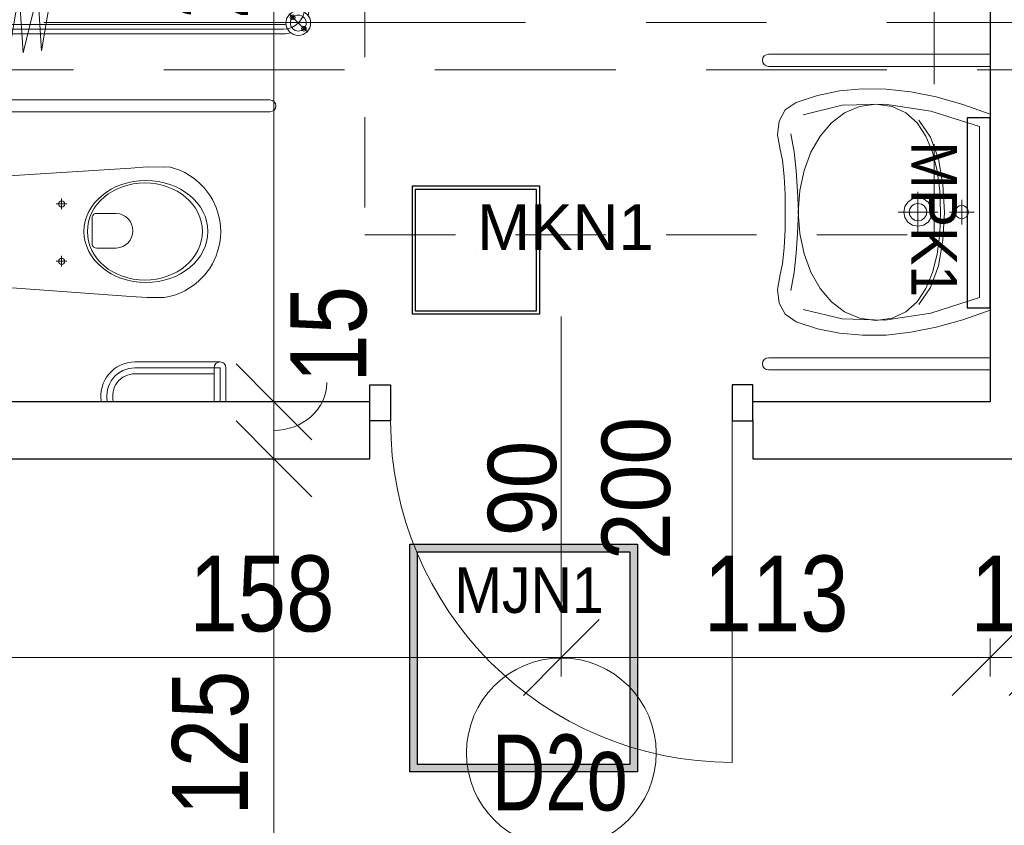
# Model space of a CAD drawing. Header units: centimetres. Extents: x -1631 to 21770, y -8842 to 3590.
# Tile 135 of 142: x 765 to 1024, y 2117 to 2329. Entities that reach past the tile are written whole.
import ezdxf

# ---------------------------------------------------------------- set-up
doc = ezdxf.new("R2010")
doc.units = ezdxf.units.CM
for name, pattern in [('Oś', [222.25, 127, -31.75, 31.75, -31.75]), ('Ponad', [39.688, 23.813, -15.875]), ('Ukryte', [71.438, 47.625, -23.813])]:
    doc.linetypes.add(name, pattern=pattern)
for name, color, linetype, lineweight in [('A-ANNO-DIMS', 211, 'Continuous', 13), ('A-ANNO-DIMS-100', 211, 'Continuous', 13), ('A-ANNO-NOTE', 131, 'Continuous', 9), ('A-AREA-IDEN', 2, 'Continuous', 13), ('A-DETL-GENF', 92, 'Continuous', 9), ('A-DETL-HDLN', 90, 'Ukryte', 9), ('A-DETL-MEDM', 33, 'Continuous', 13), ('A-DOOR', 31, 'Continuous', 13), ('A-FLOR-OVHD', 1, 'Ponad', 9), ('A-WALL', 113, 'Continuous', 13), ('P-SANR-FIXT', 6, 'Continuous', 9), ('S-GRID', 1, 'Continuous', 13)]:
    doc.layers.add(name, color=color, linetype=linetype, lineweight=lineweight)
doc.layers.add('E_oprawy', color=12, linetype='Continuous')
doc.styles.add('Arial', font='arial.ttf', dxfattribs={"width": 0.9, "height": 18})
doc.styles.add('Arial Narrow_5', font='ARIALN.TTF', dxfattribs={"height": 20})
doc.styles.add('Arial_1', font='arial.ttf', dxfattribs={"width": 0.7, "height": 20})
doc.styles.add('Arial_11', font='arial.ttf', dxfattribs={"width": 0.85, "height": 23})
doc.dimstyles.new('Diagonal_1_100__0__wewnętrzne', dxfattribs={"dimscale": 30.48, "dimtxt": 20.468619, "dimasz": 0.656168, "dimexe": 0.164042, "dimexo": 0.0625, "dimgap": 0.032808, "dimtad": 1, "dimdec": 0, "dimdsep": 46, "dimtxsty": 'Arial Narrow_5', "dimblk1": 'OBLIQUE', "dimblk2": 'OBLIQUE', "dimsah": 1, "dimcen": 0.09, "dimazin": 0, "dimtfac": 1, "dimtdec": 4, "dimtix": 1, "dimtmove": 0, "dimatfit": 3, "dimfxl": 0, "dimtvp": 1, "dimtolj": 1, "dimtzin": 0, "dimarcsym": 0})
doc.dimstyles.new('Diagonal_1_100__0__wewnętrzne_1', dxfattribs={"dimscale": 30.48, "dimtxt": 20.468619, "dimasz": 0.656168, "dimexe": 0.164042, "dimexo": 0.0625, "dimgap": 0.032808, "dimtad": 1, "dimdec": 0, "dimdsep": 46, "dimtxsty": 'Arial Narrow_5', "dimblk1": 'OBLIQUE', "dimblk2": 'OBLIQUE', "dimsah": 1, "dimcen": 0.09, "dimazin": 0, "dimtfac": 1, "dimtdec": 4, "dimtix": 1, "dimtmove": 1, "dimatfit": 3, "dimfxl": 0, "dimtvp": 1, "dimtolj": 1, "dimtzin": 0, "dimarcsym": 0})
doc.dimstyles.new('Diagonal_1_100__0__wewnętrzne_2', dxfattribs={"dimscale": 30.48, "dimtxt": 20.468619, "dimasz": 0.656168, "dimexe": 0.164042, "dimexo": 0.0625, "dimgap": 0.032808, "dimtad": 1, "dimdec": 0, "dimdsep": 46, "dimtxsty": 'Arial Narrow_5', "dimblk1": 'OBLIQUE', "dimblk2": 'OBLIQUE', "dimsah": 1, "dimcen": 0.09, "dimazin": 0, "dimtfac": 1, "dimtdec": 4, "dimtix": 1, "dimtmove": 2, "dimatfit": 3, "dimfxl": 0, "dimtvp": 1, "dimtolj": 1, "dimtzin": 0, "dimarcsym": 0})

# ---------------------------------------------------------------- blocks, each defined once
blk = doc.blocks.new('DRZWI 1S - automatyczna etykieta - Drzwi 90 _łazienkowe_-2387506-6_piętro IV __13_80 m_ - stan projektowany')
at = {"layer": 'A-DETL-GENF'}
for p, q in [((-50.5, 12), (-45, 12)), ((-50.5, 2.5), (-50.5, 12)), ((-45, 12), (-45, 2.5)), ((45, 12), (50.5, 12)), ((45, 2.5), (45, 12)), ((50.5, 12), (50.5, 2.5)), ((-45, 2.5), (-50.5, 2.5)), ((50.5, 2.5), (45, 2.5))]:
    blk.add_line(p, q, dxfattribs=at)
at = {"layer": 'A-DETL-MEDM', "lineweight": 25}
for p, q in [((-50.5, 2.5), (-50.5, 12)), ((-50.5, 12), (-45, 12)), ((-45, 12), (-45, 2.5)), ((45, 12), (45, 2.5)), ((50.5, 12), (45, 12)), ((50.5, 2.5), (50.5, 12)), ((-45, 2.5), (-50.5, 2.5)), ((45, 2.5), (50.5, 2.5))]:
    blk.add_line(p, q, dxfattribs=at)
at = {"layer": 'A-DOOR'}
blk.add_line((45, 2.5), (45, -87.5), dxfattribs=at)
blk.add_arc((45, 2.5), 90, 180, 270, dxfattribs=at)
blk = doc.blocks.new('miska ustępowa dla N_35_5x54 wisząca koło narożna - Type 1-2357501-6_piętro IV __13_80 m_ - stan projektowany')
at = {"layer": 'P-SANR-FIXT'}
for p, q in [((-1.4, -11), (-4.56, -55.56)), ((29.22, -55.56), (26.4, -11)), ((44.09, -92.2), (44.09, -11)), ((47.21, -92.2), (47.21, -11)), ((4.69, -35.9), (4.69, -38.7)), ((19.8, -35.9), (19.8, -38.7)), ((3.32, -37.31), (6.14, -37.31)), ((18.43, -37.31), (21.25, -37.31)), ((8.17, -46.6), (8.17, -51.72)), ((16.4, -45.33), (9.09, -45.33)), ((17.32, -51.72), (17.32, -46.6)), ((-24.94, -56.63), (-24.94, -77.5)), ((-23.38, -56.63), (-23.38, -79.06)), ((-21.82, -56.63), (-21.82, -79.06)), ((-4.56, -55.56), (-4.88, -59.89)), ((29.58, -59.89), (29.22, -55.56)), ((-4.88, -59.89), (-4.82, -64.32)), ((29.53, -64.32), (29.58, -59.89)), ((-4.82, -64.32), (-4.57, -65.68)), ((29.57, -65.68), (29.53, -64.32)), ((-4.57, -65.68), (-4.19, -67.09)), ((-4.19, -67.09), (-3.69, -68.46)), ((28.69, -68.46), (29.19, -67.09)), ((29.19, -67.09), (29.57, -65.68)), ((-3.69, -68.46), (-3.07, -69.78)), ((-3.07, -69.78), (-2.34, -71.05)), ((27.34, -71.05), (28.07, -69.78)), ((28.07, -69.78), (28.69, -68.46)), ((-2.34, -71.05), (-1.51, -72.26)), ((-1.51, -72.26), (-0.58, -73.39)), ((25.58, -73.39), (26.51, -72.26)), ((26.51, -72.26), (27.34, -71.05)), ((-0.58, -73.39), (1.02, -74.96)), ((1.02, -74.96), (2.75, -76.27)), ((22.25, -76.27), (23.98, -74.96)), ((23.98, -74.96), (25.58, -73.39)), ((-32.35, -77.5), (-23.38, -77.5)), ((2.75, -76.27), (4.01, -77.03)), ((4.01, -77.03), (6.13, -78.05)), ((18.87, -78.05), (20.99, -77.03)), ((20.99, -77.03), (22.25, -76.27)), ((-23.38, -79.06), (-32.35, -79.06)), ((6.13, -78.05), (7.56, -78.51)), ((7.56, -78.51), (9.56, -78.98)), ((9.56, -78.98), (11.02, -79.17)), ((11.02, -79.17), (12.5, -79.25)), ((12.5, -79.25), (13.98, -79.17)), ((13.98, -79.17), (15.44, -78.98)), ((15.44, -78.98), (17.44, -78.51)), ((17.44, -78.51), (18.87, -78.05)), ((-23.38, -80.62), (-32.35, -80.62))]:
    blk.add_line(p, q, dxfattribs=at)
for centre in [(4.69, -37.31), (19.8, -37.31)]:
    blk.add_circle(centre, 0.825, dxfattribs=at)
for centre, radius, start, end in [((9.34, -46.48), 1.17, 102.2339, 185.8899), ((16.15, -46.48), 1.17, 354.1101, 77.7661), ((-30.79, -56.63), 8.97, 0, 99.9996), ((-30.79, -56.63), 7.41, 0, 102.1327), ((-30.79, -56.63), 5.85, 0, 105.4382), ((12.74, -51.5), 4.58, 182.8022, 357.1978), ((-23.38, -79.06), 1.56, 0, 90), ((-23.38, -79.06), 1.56, 270, 0), ((45.65, -92.2), 1.56, 180, 360)]:
    blk.add_arc(centre, radius, start, end, dxfattribs=at)
for centre, major_axis, ratio in [((12.55, -59.51), (0, 16.33), 0.823529), ((12.55, -59.26), (0, 15.16), 0.845174)]:
    blk.add_ellipse(centre, major_axis=major_axis, ratio=ratio, dxfattribs=at)
blk = doc.blocks.new('brodzik natryskowy dla N - Type 1-2359081-6_piętro IV __13_80 m_ - stan projektowany')
at = {"layer": 'P-SANR-FIXT'}
for p, q in [((-44.73, -12.86), (-27.37, -14.39)), ((-42.55, -11.3), (-42.55, -11)), ((-36.05, -11.3), (-42.55, -11.3)), ((-40.55, -11.3), (-40.55, -95.8)), ((-39.3, -11), (-39.3, -95.8)), ((-38.05, -11.3), (-38.05, -95.8)), ((-36.05, -11), (-36.05, -11.3)), ((-26.61, -11.2), (-26.61, -69.6)), ((-23.41, -69.6), (-23.41, -11.2)), ((14.45, -11.52), (10.54, -11.52)), ((10.54, -11.52), (10.54, -20.79)), ((14.45, -11.52), (14.45, -20.79)), ((49.36, -11.3), (49.36, -11)), ((55.86, -11.3), (49.36, -11.3)), ((51.36, -11.3), (51.36, -95.8)), ((52.61, -11), (52.61, -96)), ((53.86, -11.3), (53.86, -95.8)), ((55.86, -11), (55.86, -11.3)), ((-27.37, -14.39), (-44.99, -15.67)), ((-28.14, -17.71), (-45.75, -19.5)), ((-44.99, -15.67), (-28.14, -17.71)), ((-45.75, -19.5), (-29.41, -21.8)), ((-29.41, -21.8), (-46.26, -23.33)), ((-46.26, -23.33), (-29.41, -26.14)), ((-7.23, -23.25), (-7.38, -23.5)), ((-7.05, -23.02), (-7.23, -23.25)), ((-6.85, -22.81), (-7.05, -23.02)), ((-6.64, -22.61), (-6.85, -22.81)), ((-6.41, -22.43), (-6.64, -22.61)), ((-6.17, -22.27), (-6.41, -22.43)), ((-5.92, -22.14), (-6.17, -22.27)), ((-5.66, -22.03), (-5.92, -22.14)), ((-5.39, -21.95), (-5.66, -22.03)), ((-5.12, -21.9), (-5.39, -21.95)), ((-4.84, -21.88), (-5.12, -21.9)), ((10.32, -21.88), (-4.84, -21.88)), ((10.54, -20.79), (14.45, -20.79)), ((14.44, -21.54), (10.55, -21.51)), ((13.8, -21.67), (11.19, -21.67)), ((11.19, -21.67), (11.19, -23.94)), ((13.8, -23.94), (13.8, -21.67)), ((30.14, -21.88), (14.73, -21.88)), ((30.36, -21.95), (30.1, -21.9)), ((30.62, -22.03), (30.14, -21.88)), ((30.87, -22.14), (30.62, -22.03)), ((31.12, -22.28), (30.87, -22.14)), ((31.36, -22.44), (31.12, -22.28)), ((31.59, -22.62), (31.36, -22.44)), ((31.81, -22.82), (31.59, -22.62)), ((32.01, -23.04), (31.81, -22.82)), ((32.19, -23.27), (32.01, -23.04)), ((32.35, -23.52), (32.19, -23.27)), ((-7.7, -24.28), (-7.74, -24.55)), ((-7.74, -24.55), (-7.74, -54.09)), ((-7.62, -24.01), (-7.7, -24.28)), ((-7.51, -23.75), (-7.62, -24.01)), ((-7.38, -23.5), (-7.51, -23.75)), ((-2.82, -26.45), (-2.2, -25.89)), ((-2.2, -25.89), (-1.53, -25.38)), ((-1.53, -25.38), (-0.81, -24.95)), ((-0.81, -24.95), (-0.05, -24.58)), ((-0.05, -24.58), (0.75, -24.29)), ((0.75, -24.29), (1.58, -24.07)), ((1.58, -24.07), (2.44, -23.94)), ((2.44, -23.94), (4.41, -23.89)), ((22.33, -23.94), (3.78, -23.89)), ((4.41, -23.89), (4.41, -27.12)), ((11.19, -23.94), (13.8, -23.94)), ((23.2, -24.07), (22.33, -23.94)), ((24.03, -24.29), (23.2, -24.07)), ((24.83, -24.58), (24.03, -24.29)), ((25.59, -24.95), (24.83, -24.58)), ((26.31, -25.38), (25.59, -24.95)), ((26.98, -25.89), (26.31, -25.38)), ((27.59, -26.45), (26.98, -25.89)), ((32.49, -23.77), (32.35, -23.52)), ((32.6, -24.04), (32.49, -23.77)), ((32.68, -24.31), (32.6, -24.04)), ((32.74, -24.58), (32.68, -24.31)), ((32.74, -24.86), (32.74, -24.58)), ((32.74, -54.38), (32.74, -24.86)), ((-29.41, -26.14), (-45.5, -27.16)), ((-45.5, -27.16), (-29.67, -31)), ((-4.68, -29.22), (-4.32, -28.45)), ((-4.32, -28.45), (-3.88, -27.74)), ((-3.88, -27.74), (-3.38, -27.07)), ((-3.38, -27.07), (-2.82, -26.45)), ((-0.12, -28.38), (-0.51, -28.74)), ((0.31, -28.06), (-0.12, -28.38)), ((0.76, -27.79), (0.31, -28.06)), ((1.25, -27.55), (0.76, -27.79)), ((1.76, -27.36), (1.25, -27.55)), ((2.29, -27.23), (1.76, -27.36)), ((2.84, -27.14), (2.29, -27.23)), ((3.4, -27.11), (2.84, -27.14)), ((4.41, -27.12), (3.4, -27.11)), ((3.78, -27.12), (21.37, -27.12)), ((21.37, -27.12), (21.94, -27.14)), ((21.94, -27.14), (22.49, -27.23)), ((22.49, -27.23), (23.02, -27.36)), ((23.02, -27.36), (23.53, -27.55)), ((23.53, -27.55), (24.01, -27.79)), ((24.01, -27.79), (24.47, -28.06)), ((24.47, -28.06), (24.89, -28.38)), ((24.89, -28.38), (25.29, -28.74)), ((28.16, -27.07), (27.59, -26.45)), ((28.66, -27.74), (28.16, -27.07)), ((29.09, -28.45), (28.66, -27.74)), ((29.46, -29.22), (29.09, -28.45)), ((-29.67, -31), (-44.99, -32.02)), ((-5.32, -31.71), (-5.19, -30.85)), ((-5.19, -30.85), (-4.98, -30.01)), ((-4.98, -30.01), (-4.68, -29.22)), ((-1.89, -31.01), (-2.03, -31.55)), ((-1.71, -30.51), (-1.89, -31.01)), ((-1.47, -30.02), (-1.71, -30.51)), ((-1.19, -29.56), (-1.47, -30.02)), ((-0.87, -29.14), (-1.19, -29.56)), ((-0.51, -28.74), (-0.87, -29.14)), ((25.29, -28.74), (25.65, -29.14)), ((25.65, -29.14), (25.96, -29.56)), ((25.96, -29.56), (26.24, -30.02)), ((26.24, -30.02), (26.48, -30.51)), ((26.48, -30.51), (26.66, -31.01)), ((26.66, -31.01), (26.8, -31.55)), ((29.75, -30.01), (29.46, -29.22)), ((29.97, -30.85), (29.75, -30.01)), ((30.1, -31.71), (29.97, -30.85)), ((-44.99, -32.02), (-31.46, -34.32)), ((-5.37, -32.6), (-5.32, -31.71)), ((-5.29, -56.03), (-5.37, -32.6)), ((26.92, -32.43), (-2.15, -32.63)), ((-2.15, -32.63), (-2.15, -56.03)), ((-2.03, -31.55), (-2.11, -32.1)), ((26.8, -31.55), (26.88, -32.1)), ((26.92, -56.03), (26.92, -32.43)), ((30.07, -32.63), (30.07, -56.03)), ((30.15, -32.6), (30.1, -31.71)), ((-5.23, -51), (-5.24, -51.15)), ((-5.24, -51.15), (-5.23, -51.29)), ((-5.21, -50.85), (-5.23, -51)), ((-5.23, -51.29), (-5.21, -51.44)), ((-5.18, -50.71), (-5.21, -50.85)), ((-5.21, -51.44), (-5.18, -51.58)), ((-5.13, -50.58), (-5.18, -50.71)), ((-5.18, -51.58), (-5.13, -51.71)), ((-5.07, -50.45), (-5.13, -50.58)), ((-5.13, -51.71), (-5.07, -51.84)), ((-4.99, -50.33), (-5.07, -50.45)), ((-5.07, -51.84), (-4.99, -51.96)), ((-4.91, -50.21), (-4.99, -50.33)), ((-4.81, -50.11), (-4.91, -50.21)), ((-4.71, -50.02), (-4.81, -50.11)), ((-4.6, -49.93), (-4.71, -50.02)), ((-4.48, -49.86), (-4.6, -49.93)), ((-4.35, -49.8), (-4.48, -49.86)), ((-4.21, -49.75), (-4.35, -49.8)), ((-4.07, -49.71), (-4.21, -49.75)), ((-3.93, -49.69), (-4.07, -49.71)), ((-3.78, -49.68), (-3.93, -49.69)), ((-3.48, -49.71), (-3.63, -49.69)), ((-3.34, -49.75), (-3.48, -49.71)), ((-3.21, -49.8), (-3.34, -49.75)), ((-3.08, -49.86), (-3.21, -49.8)), ((-2.96, -49.93), (-3.08, -49.86)), ((-2.85, -50.02), (-2.96, -49.93)), ((-2.74, -50.11), (-2.85, -50.02)), ((-2.65, -50.21), (-2.74, -50.11)), ((-2.56, -50.33), (-2.65, -50.21)), ((-2.49, -50.45), (-2.56, -50.33)), ((-2.56, -51.96), (-2.49, -51.84)), ((-2.43, -50.58), (-2.49, -50.45)), ((-2.49, -51.84), (-2.43, -51.71)), ((-2.38, -50.71), (-2.43, -50.58)), ((-2.43, -51.71), (-2.38, -51.58)), ((-2.34, -50.85), (-2.38, -50.71)), ((-2.38, -51.58), (-2.34, -51.44)), ((-2.32, -51), (-2.34, -50.85)), ((-2.34, -51.44), (-2.32, -51.29)), ((-2.31, -51.15), (-2.32, -51)), ((-2.32, -51.29), (-2.31, -51.15)), ((-22.41, -54.35), (-25.41, -54.35)), ((-22.81, -62.85), (-22.81, -54.35)), ((-22.61, -62.85), (-22.61, -54.35)), ((-22.41, -63.8), (-22.41, -53.4)), ((-22.11, -63.8), (-22.11, -53.4)), ((-21.81, -63.8), (-21.81, -53.4)), ((-21.81, -53.7), (-15.21, -53.7)), ((-21.81, -54), (-15.21, -54)), ((-21.31, -52.3), (-15.71, -52.3)), ((-21.31, -52.6), (-15.71, -52.6)), ((-21.31, -52.9), (-15.71, -52.9)), ((-15.21, -53.4), (-15.21, -63.8)), ((-14.91, -53.4), (-14.91, -63.8)), ((-14.61, -53.4), (-14.61, -63.8)), ((-7.74, -54.09), (-7.74, -54.37)), ((-7.74, -54.37), (-7.7, -54.64)), ((-4.99, -51.96), (-4.91, -52.08)), ((-4.91, -52.08), (-4.81, -52.18)), ((-4.81, -52.18), (-4.71, -52.27)), ((-4.71, -52.27), (-4.6, -52.36)), ((-4.6, -52.36), (-4.48, -52.43)), ((-4.48, -52.43), (-4.35, -52.49)), ((-4.35, -52.49), (-4.21, -52.54)), ((-4.21, -52.54), (-4.07, -52.58)), ((-4.07, -52.58), (-3.93, -52.6)), ((-3.93, -52.6), (-3.78, -52.61)), ((-3.78, -52.61), (-3.63, -52.6)), ((-3.63, -52.6), (-3.48, -52.58)), ((-3.48, -52.58), (-3.34, -52.54)), ((-3.34, -52.54), (-3.21, -52.49)), ((-3.21, -52.49), (-3.08, -52.43)), ((-3.08, -52.43), (-2.96, -52.36)), ((-2.96, -52.36), (-2.85, -52.27)), ((-2.85, -52.27), (-2.74, -52.18)), ((-2.74, -52.18), (-2.65, -52.08)), ((-2.65, -52.08), (-2.56, -51.96)), ((32.69, -54.67), (32.74, -54.38)), ((-21.81, -55.6), (-15.21, -55.6)), ((-21.81, -55.9), (-15.21, -55.9)), ((-7.7, -54.64), (-7.62, -54.91)), ((-7.62, -54.91), (-7.52, -55.18)), ((-7.52, -55.18), (-7.4, -55.43)), ((-7.4, -55.43), (-7.25, -55.67)), ((-7.25, -55.67), (-7.07, -55.9)), ((-7.07, -55.9), (-6.88, -56.11)), ((-6.88, -56.11), (-6.67, -56.31)), ((-6.67, -56.31), (-6.44, -56.49)), ((-6.44, -56.49), (-6.2, -56.64)), ((-6.2, -56.64), (-5.95, -56.77)), ((-5.95, -56.77), (-5.69, -56.88)), ((-5.69, -56.88), (-5.41, -56.96)), ((-5.41, -56.96), (-5.13, -57.01)), ((-2.15, -56.03), (-5.29, -56.03)), ((-5.13, -57.01), (29.82, -57.01)), ((26.92, -56.03), (30.07, -56.03)), ((29.82, -57.01), (30.1, -57.01)), ((30.1, -57.01), (30.38, -56.96)), ((30.38, -56.96), (30.65, -56.89)), ((30.65, -56.89), (30.92, -56.78)), ((30.92, -56.78), (31.17, -56.66)), ((31.17, -56.66), (31.41, -56.51)), ((31.41, -56.51), (31.64, -56.34)), ((31.64, -56.34), (31.85, -56.14)), ((31.85, -56.14), (32.05, -55.93)), ((32.05, -55.93), (32.22, -55.71)), ((32.22, -55.71), (32.38, -55.46)), ((32.38, -55.46), (32.51, -55.21)), ((32.51, -55.21), (32.61, -54.94)), ((32.61, -54.94), (32.69, -54.67)), ((-21.81, -57.5), (-15.21, -57.5)), ((-21.81, -57.8), (-15.21, -57.8)), ((-21.81, -59.4), (-15.21, -59.4)), ((-21.81, -59.7), (-15.21, -59.7)), ((-21.81, -61.3), (-15.21, -61.3)), ((-21.81, -61.6), (-15.21, -61.6)), ((-22.41, -62.85), (-25.41, -62.85)), ((-21.81, -63.2), (-15.21, -63.2)), ((-21.81, -63.5), (-15.21, -63.5)), ((-15.71, -64.3), (-21.31, -64.3)), ((-15.71, -64.6), (-21.31, -64.6)), ((-15.71, -64.9), (-21.31, -64.9)), ((-35.25, -97.25), (-40.13, -102.13)), ((48.56, -97.25), (53.43, -102.13)), ((47.11, -100.05), (-33.8, -100.05)), ((-33.8, -101.3), (47.11, -101.3)), ((47.11, -102.55), (-33.8, -102.55))]:
    blk.add_line(p, q, dxfattribs=at)
for centre, radius in [((12.42, -25.5), 1.5), ((-3.77, -33.05), 1.5), ((28.71, -33.24), 1.5), ((-3.85, -51.24), 1.5), ((28.59, -51.18), 1.5), ((-37.69, -99.69), 3.25), ((-37.69, -99.69), 2.1), ((-36.21, -98.2), 0.62), ((-36.21, -98.2), 0.32), ((51, -99.69), 3.25), ((49.51, -98.2), 0.62), ((51, -99.69), 2.1), ((49.51, -98.2), 0.32), ((-39.18, -101.17), 0.62), ((-39.18, -101.17), 0.32), ((52.48, -101.17), 0.62), ((52.48, -101.17), 0.32)]:
    blk.add_circle(centre, radius, dxfattribs=at)
for centre, radius, start, end in [((-21.31, -53.4), 1.1, 90, 180), ((-21.31, -53.4), 0.8, 90, 180), ((-21.31, -53.4), 0.5, 90, 180), ((-15.71, -53.4), 1.1, 360, 90), ((-15.71, -53.4), 0.8, 360, 90), ((-15.71, -53.4), 0.5, 360, 90), ((-21.31, -63.8), 1.1, 180, 270), ((-21.31, -63.8), 0.8, 180, 270), ((-21.31, -63.8), 0.5, 180, 270), ((-15.71, -63.8), 0.5, 270, 360), ((-15.71, -63.8), 0.8, 270, 360), ((-15.71, -63.8), 1.1, 270, 360), ((-25.01, -69.6), 1.6, 180, 360), ((-33.8, -95.8), 6.75, 180, 196.4965), ((-33.8, -95.8), 5.5, 180, 270), ((-33.8, -95.8), 4.25, 180, 188.8511), ((47.11, -95.8), 5.5, 270, 360), ((47.11, -95.8), 4.25, 351.1489, 360), ((47.11, -95.8), 6.75, 343.5035, 360), ((-33.8, -95.8), 4.25, 261.1489, 270), ((47.11, -95.8), 4.25, 270, 278.8511), ((-33.8, -95.8), 6.75, 253.5035, 270), ((47.11, -95.8), 6.75, 270, 286.4965)]:
    blk.add_arc(centre, radius, start, end, dxfattribs=at)
blk.add_ellipse((-23.14, -58.6), major_axis=(0, 0.325), ratio=0.224951, dxfattribs=at)
blk = doc.blocks.new('umywalka dla N_65x56 koło - Type 1-2359174-6_piętro IV __13_80 m_ - stan projektowany')
at = {"layer": 'P-SANR-FIXT'}
for p, q in [((-29.1, 65.9), (-29.1, 7.5)), ((-25.9, 65.9), (-25.9, 7.5)), ((50.9, 65.9), (50.9, 7.5)), ((54.1, 7.5), (54.1, 65.9)), ((-11.49, 63.08), (-14.43, 61.47)), ((-7.9, 63.51), (-11.49, 63.08)), ((-3.96, 62.78), (-7.9, 63.51)), ((-1.14, 62.22), (-3.96, 62.78)), ((28.96, 62.78), (26.14, 62.22)), ((32.9, 63.51), (28.96, 62.78)), ((36.49, 63.08), (32.9, 63.51)), ((39.43, 61.47), (36.49, 63.08)), ((-14.43, 61.47), (-16.38, 58.62)), ((-8.14, 60.01), (-3.44, 59.13)), ((3.08, 61.79), (-1.14, 62.22)), ((7.9, 61.54), (3.08, 61.79)), ((12.5, 61.51), (7.9, 61.54)), ((17.1, 61.54), (12.5, 61.51)), ((21.92, 61.79), (17.1, 61.54)), ((26.14, 62.22), (21.92, 61.79)), ((28.41, 59.13), (33.11, 60.01)), ((41.38, 58.62), (39.43, 61.47)), ((-16.38, 58.62), (-18.22, 53.01)), ((-3.44, 59.13), (1.64, 58.58)), ((6.84, 57.67), (1.52, 56.54)), ((1.64, 58.58), (6.99, 58.24)), ((12.52, 58.06), (6.84, 57.67)), ((6.99, 58.24), (12.48, 58.02)), ((12.48, 58.02), (17.98, 58.24)), ((18.18, 57.67), (12.52, 58.06)), ((17.98, 58.24), (23.33, 58.58)), ((23.49, 56.54), (18.18, 57.67)), ((23.33, 58.58), (28.41, 59.13)), ((43.22, 53.01), (41.38, 58.62)), ((-13.17, 56.78), (-15.64, 46.48)), ((-3.33, 54.72), (-7.59, 52.29)), ((1.52, 56.54), (-3.33, 54.72)), ((28.31, 54.72), (23.49, 56.54)), ((32.54, 52.29), (28.31, 54.72)), ((40.64, 46.48), (38.17, 56.78)), ((-18.22, 53.01), (-19.42, 47.19)), ((-7.59, 52.29), (-11.11, 49.31)), ((36.03, 49.31), (32.54, 52.29)), ((44.42, 47.19), (43.22, 53.01)), ((-11.11, 49.31), (-13.79, 45.83)), ((38.68, 45.83), (36.03, 49.31)), ((-19.42, 47.19), (-19.97, 41.14)), ((44.97, 41.14), (44.42, 47.19)), ((-15.64, 46.48), (-15.95, 35.24)), ((-13.79, 45.83), (-15.49, 41.92)), ((40.36, 41.92), (38.68, 45.83)), ((40.95, 35.24), (40.64, 46.48)), ((-15.49, 41.92), (-16.08, 37.64)), ((40.95, 37.64), (40.36, 41.92)), ((-19.97, 41.14), (-19.89, 34.88)), ((44.89, 34.88), (44.97, 41.14)), ((-16.08, 37.64), (-15.49, 33.33)), ((40.36, 33.33), (40.95, 37.64)), ((-19.89, 34.88), (-19.18, 28.39)), ((-15.95, 35.24), (-14.09, 23.15)), ((39.09, 23.15), (40.95, 35.24)), ((44.18, 28.39), (44.89, 34.88)), ((-15.49, 33.33), (-13.8, 29.72)), ((12.5, 31.76), (12.5, 21.26)), ((38.67, 29.72), (40.36, 33.33)), ((-13.8, 29.72), (-11.14, 26.76)), ((9.04, 27.97), (9.85, 29.16)), ((9.85, 29.16), (11.04, 29.97)), ((10.87, 28.14), (11.61, 28.63)), ((11.04, 29.97), (12.5, 30.26)), ((11.61, 28.63), (12.5, 28.81)), ((12.5, 30.26), (13.96, 29.97)), ((12.5, 28.81), (13.39, 28.63)), ((13.39, 28.63), (14.13, 28.14)), ((13.96, 29.97), (15.15, 29.16)), ((15.15, 29.16), (15.96, 27.97)), ((36.01, 26.76), (38.67, 29.72)), ((-19.18, 28.39), (-17.85, 21.67)), ((-7.38, 23.21), (-11.89, 26.24)), ((-11.14, 26.76), (-7.63, 24.42)), ((7.16, 26.51), (17.84, 26.51)), ((8.75, 26.51), (9.04, 27.97)), ((9.04, 25.06), (8.75, 26.51)), ((10.2, 26.51), (10.38, 27.41)), ((10.38, 25.62), (10.2, 26.51)), ((10.38, 27.41), (10.87, 28.14)), ((14.13, 28.14), (14.62, 27.41)), ((14.62, 27.41), (14.8, 26.51)), ((14.8, 26.51), (14.62, 25.62)), ((15.96, 27.97), (16.25, 26.51)), ((16.25, 26.51), (15.96, 25.06)), ((36.76, 26.24), (32.25, 23.21)), ((32.5, 24.42), (36.01, 26.76)), ((42.85, 21.67), (44.18, 28.39)), ((-7.63, 24.42), (-3.39, 22.67)), ((9.85, 23.86), (9.04, 25.06)), ((11.04, 23.06), (9.85, 23.86)), ((10.87, 24.89), (10.38, 25.62)), ((11.61, 24.39), (10.87, 24.89)), ((12.5, 24.21), (11.61, 24.39)), ((13.39, 24.39), (12.5, 24.21)), ((14.13, 24.89), (13.39, 24.39)), ((15.15, 23.86), (13.96, 23.06)), ((14.62, 25.62), (14.13, 24.89)), ((15.96, 25.06), (15.15, 23.86)), ((28.26, 22.67), (32.5, 24.42)), ((-17.85, 21.67), (-15.89, 14.7)), ((-14.09, 23.15), (-10.01, 10.3)), ((-1.64, 21.13), (-7.38, 23.21)), ((-3.39, 22.67), (1.45, 21.46)), ((5.06, 19.92), (-1.64, 21.13)), ((1.45, 21.46), (6.76, 20.76)), ((6.76, 20.76), (12.43, 20.54)), ((12.5, 22.76), (11.04, 23.06)), ((12.43, 20.54), (18.1, 20.76)), ((13.96, 23.06), (12.5, 22.76)), ((18.1, 20.76), (23.42, 21.46)), ((26.51, 21.13), (19.81, 19.92)), ((23.42, 21.46), (28.26, 22.67)), ((32.25, 23.21), (26.51, 21.13)), ((35.01, 10.3), (39.09, 23.15)), ((40.89, 14.7), (42.85, 21.67)), ((12.43, 19.54), (5.06, 19.92)), ((19.81, 19.92), (12.43, 19.54)), ((12.5, 18.23), (12.5, 11.72)), ((10.75, 14.98), (10.89, 15.66)), ((10.89, 15.66), (11.26, 16.21)), ((11.26, 16.21), (11.82, 16.59)), ((11.82, 16.59), (12.5, 16.73)), ((12.5, 16.73), (13.18, 16.59)), ((13.18, 16.59), (13.74, 16.21)), ((13.74, 16.21), (14.11, 15.66)), ((14.11, 15.66), (14.25, 14.98)), ((-15.89, 14.7), (-13.31, 7.5)), ((15.75, 14.98), (9.25, 14.98)), ((10.89, 14.3), (10.75, 14.98)), ((11.26, 13.74), (10.89, 14.3)), ((11.82, 13.36), (11.26, 13.74)), ((12.5, 13.22), (11.82, 13.36)), ((13.18, 13.36), (12.5, 13.22)), ((13.74, 13.74), (13.18, 13.36)), ((14.11, 14.3), (13.74, 13.74)), ((14.25, 14.98), (14.11, 14.3)), ((38.31, 7.5), (40.89, 14.7)), ((-10.01, 10.3), (12.5, 10.3)), ((12.5, 10.3), (35.01, 10.3))]:
    blk.add_line(p, q, dxfattribs=at)
for centre in [(-27.5, 65.9), (52.5, 65.9)]:
    blk.add_arc(centre, 1.6, 360, 180, dxfattribs=at)
blk = doc.blocks.new('DIMBLOCK48-6_piętro IV __13_80 m_ - stan projektowany')
at = {"layer": 'A-ANNO-DIMS-100', "transparency": 16777216}
for p, q in [((831.65, 2428.33), (821.65, 2438.33)), ((826.65, 2428.33), (836.65, 2428.33)), ((831.65, 2428.33), (826.65, 2428.33)), ((831.65, 2228.33), (831.65, 2428.33)), ((831.65, 2428.33), (841.65, 2418.33)), ((831.65, 2228.33), (821.65, 2238.33)), ((826.65, 2228.33), (836.65, 2228.33)), ((831.65, 2228.33), (826.65, 2228.33)), ((831.65, 2228.33), (841.65, 2218.33))]:
    blk.add_line(p, q, dxfattribs=at)
at = {"layer": 'A-ANNO-DIMS-100', "color": 0, "transparency": 16777216, "insert": (804.8, 2329.15), "char_height": 20, "width": 45.6158, "attachment_point": 1, "rotation": 90, "line_spacing_factor": 0.974696, "style": 'Arial Narrow_5'}
blk.add_mtext('200', dxfattribs=at)
blk = doc.blocks.new('_Oblique')
at = {"color": 0, "linetype": 'ByBlock', "lineweight": -2}
blk.add_line((-0.5, -0.5), (0.5, 0.5), dxfattribs=at)
blk = doc.blocks.new('DIMBLOCK167-6_piętro IV __13_80 m_ - stan projektowany')
at = {"layer": 'A-ANNO-DIMS-100', "transparency": 16777216}
for p, q in [((831.65, 2213.33), (821.65, 2223.33)), ((826.65, 2213.33), (836.65, 2213.33)), ((831.65, 2213.33), (826.65, 2213.33)), ((831.65, 2088.33), (831.65, 2213.33)), ((831.65, 2213.33), (841.65, 2203.33)), ((831.65, 2088.33), (821.65, 2098.33)), ((826.65, 2088.33), (836.65, 2088.33)), ((831.65, 2088.33), (826.65, 2088.33)), ((831.65, 2088.33), (841.65, 2078.33))]:
    blk.add_line(p, q, dxfattribs=at)
at = {"layer": 'A-ANNO-DIMS-100', "color": 0, "transparency": 16777216, "insert": (804.8, 2119.3), "char_height": 20, "width": 45.6158, "attachment_point": 1, "rotation": 90, "line_spacing_factor": 0.974696, "style": 'Arial Narrow_5'}
blk.add_mtext('125', dxfattribs=at)
blk = doc.blocks.new('DIMBLOCK168-6_piętro IV __13_80 m_ - stan projektowany')
at = {"layer": 'A-ANNO-DIMS-100', "transparency": 16777216}
for p, q in [((831.65, 2228.33), (821.65, 2238.33)), ((826.65, 2228.33), (836.65, 2228.33)), ((831.65, 2228.33), (826.65, 2228.33)), ((831.65, 2213.33), (831.65, 2228.33)), ((831.65, 2228.33), (841.65, 2218.33)), ((831.65, 2213.33), (821.65, 2223.33)), ((826.65, 2213.33), (836.65, 2213.33)), ((831.65, 2213.33), (826.65, 2213.33)), ((831.65, 2213.33), (841.65, 2203.33))]:
    blk.add_line(p, q, dxfattribs=at)
blk.add_ellipse((831.65, 2233.39), major_axis=(-13.91, 0), ratio=0.90335, start_param=1.570796, end_param=3.141593, dxfattribs=at)
at = {"layer": 'A-ANNO-DIMS-100', "color": 0, "transparency": 16777216, "insert": (835.96, 2233.39), "char_height": 20, "width": 30.4105, "attachment_point": 1, "rotation": 90, "line_spacing_factor": 0.974696, "style": 'Arial Narrow_5'}
blk.add_mtext('15', dxfattribs=at)
blk = doc.blocks.new('DIMBLOCK183-6_piętro IV __13_80 m_ - stan projektowany')
at = {"layer": 'A-ANNO-DIMS-100', "transparency": 16777216}
for p, q in [((749.38, 2160.99), (759.38, 2170.99)), ((907.38, 2160.99), (917.38, 2170.99)), ((749.38, 2165.99), (749.38, 2155.99)), ((749.38, 2160.99), (749.38, 2165.99)), ((907.38, 2165.99), (907.38, 2155.99)), ((907.38, 2160.99), (907.38, 2165.99)), ((749.38, 2160.99), (739.38, 2150.99)), ((749.38, 2160.99), (907.38, 2160.99)), ((907.38, 2160.99), (897.38, 2150.99))]:
    blk.add_line(p, q, dxfattribs=at)
at = {"layer": 'A-ANNO-DIMS-100', "color": 0, "transparency": 16777216, "insert": (809.37, 2187.84), "char_height": 20, "width": 45.6158, "attachment_point": 1, "line_spacing_factor": 0.974696, "style": 'Arial Narrow_5'}
blk.add_mtext('158', dxfattribs=at)
blk = doc.blocks.new('DIMBLOCK184-6_piętro IV __13_80 m_ - stan projektowany')
at = {"layer": 'A-ANNO-DIMS-100', "transparency": 16777216}
for p, q in [((907.38, 2160.99), (917.38, 2170.99)), ((1020.38, 2160.99), (1030.38, 2170.99)), ((907.38, 2165.99), (907.38, 2155.99)), ((907.38, 2160.99), (907.38, 2165.99)), ((1020.38, 2165.99), (1020.38, 2155.99)), ((1020.38, 2160.99), (1020.38, 2165.99)), ((907.38, 2160.99), (897.38, 2150.99)), ((907.38, 2160.99), (1020.38, 2160.99)), ((1020.38, 2160.99), (1010.38, 2150.99))]:
    blk.add_line(p, q, dxfattribs=at)
at = {"layer": 'A-ANNO-DIMS-100', "color": 0, "transparency": 16777216, "insert": (944.87, 2187.84), "char_height": 20, "width": 45.6158, "attachment_point": 1, "line_spacing_factor": 0.974696, "style": 'Arial Narrow_5'}
blk.add_mtext('113', dxfattribs=at)
blk = doc.blocks.new('DIMBLOCK185-6_piętro IV __13_80 m_ - stan projektowany')
at = {"layer": 'A-ANNO-DIMS-100', "transparency": 16777216}
for p, q in [((1020.38, 2160.99), (1030.38, 2170.99)), ((1035.38, 2160.99), (1045.38, 2170.99)), ((1020.38, 2165.99), (1020.38, 2155.99)), ((1020.38, 2160.99), (1020.38, 2165.99)), ((1035.38, 2165.99), (1035.38, 2155.99)), ((1035.38, 2160.99), (1035.38, 2165.99)), ((1020.38, 2160.99), (1010.38, 2150.99)), ((1020.38, 2160.99), (1035.38, 2160.99)), ((1035.38, 2160.99), (1025.38, 2150.99))]:
    blk.add_line(p, q, dxfattribs=at)
at = {"layer": 'A-ANNO-DIMS-100', "color": 0, "transparency": 16777216, "insert": (1015.21, 2187.84), "char_height": 20, "width": 30.4105, "attachment_point": 1, "line_spacing_factor": 0.974696, "style": 'Arial Narrow_5'}
blk.add_mtext('15', dxfattribs=at)
blk = doc.blocks.new('MPK1')
at = {"layer": 'E_oprawy', "linetype": 'ByBlock'}
blk.add_lwpolyline([(0, 6), (0, 0), (50, 0), (50, 6)], close=True, dxfattribs=at)
at = {"layer": 'E_oprawy'}
blk.add_circle((25, 0), 0.00001, dxfattribs=at)
at = {"layer": 'E_oprawy', "color": 4, "style": 'Arial', "width": 0.9}
blk.add_text('MPK1', height=12, rotation=180, dxfattribs=at).set_placement((43.89, 20.74))
blk = doc.blocks.new('MKN1')
at = {"layer": 'E_oprawy', "linetype": 'ByBlock'}
for points in [[(9572.75, 390.73), (9572.75, 357.13), (9606.35, 357.13), (9606.35, 390.73)], [(9573.55, 389.92), (9573.55, 357.92), (9605.55, 357.92), (9605.55, 389.92)]]:
    blk.add_lwpolyline(points, close=True, dxfattribs=at)
for centre in [(9589.55, 373.92), (9710.84, 373.92)]:
    blk.add_circle(centre, 0.01, dxfattribs=at)
at = {"layer": 'E_oprawy', "color": 4, "linetype": 'ByBlock', "insert": (9589.85, 385.97), "char_height": 0.2, "width": 42.2965, "attachment_point": 1}
blk.add_mtext('{\\fArial|b0|i0|c0|p0;\\H60x;MKN1}', dxfattribs=at)
blk = doc.blocks.new('MJN1')
at = {"layer": 'E_oprawy', "linetype": 'ByBlock'}
h = blk.add_hatch(color=256, dxfattribs=at)
h.paths.add_polyline_path([(-30, -30), (-30, 30), (30, 30), (30, -30)])
h.paths.add_polyline_path([(-28, -28), (-28, 28), (28, 28), (28, -28)], flags=16)
for points in [[(-30, -30), (-30, 30), (30, 30), (30, -30)], [(-28, -28), (-28, 28), (28, 28), (28, -28)]]:
    blk.add_lwpolyline(points, close=True, dxfattribs=at)
blk.add_circle((0, 0), 0.0000001, dxfattribs=at)
at = {"layer": 'E_oprawy', "color": 4, "style": 'Arial', "width": 0.9}
blk.add_text('MJN1', height=12, dxfattribs=at).set_placement((-18.29, 11.9))

msp = doc.modelspace()

# ---------------------------------------------------------------- linework, layer by layer
at = {"layer": 'A-ANNO-NOTE', "lineweight": 13}
msp.add_line((907.38, 2250.83), (907.38, 2160.83), dxfattribs=at)
msp.add_line((907.38, 2250.83), (907.38, 2160.83), dxfattribs=at)
msp.add_circle((907.38, 2135.83), 25, dxfattribs=at)
at = {"layer": 'A-DETL-HDLN'}
msp.add_line((-1197.62, 2315.83), (1172.38, 2315.83), dxfattribs=at)
at = {"layer": 'A-FLOR-OVHD'}
for p, q in [((855.64, 2422.38), (855.64, 2272.38)), ((1005.64, 2272.38), (1005.64, 2422.38)), ((855.64, 2272.38), (1005.64, 2272.38))]:
    msp.add_line(p, q, dxfattribs=at)
at = {"layer": 'A-WALL', "color": 7, "lineweight": 25}
for p, q in [((1020.38, 2428.33), (1020.38, 2228.33)), ((856.88, 2228.33), (727.38, 2228.33)), ((1020.38, 2228.33), (957.88, 2228.33)), ((856.88, 2213.33), (856.88, 2223.33)), ((957.88, 2223.33), (957.88, 2213.33)), ((727.38, 2213.33), (856.88, 2213.33)), ((957.88, 2213.33), (1035.38, 2213.33))]:
    msp.add_line(p, q, dxfattribs=at)
at = {"layer": 'S-GRID', "linetype": 'Oś'}
msp.add_line((1342.46, 2328.33), (-1368.76, 2328.33), dxfattribs=at)

# ---------------------------------------------------------------- block references
at = {"layer": 'A-DOOR'}
msp.add_blockref('DRZWI 1S - automatyczna etykieta - Drzwi 90 _łazienkowe_-2387506-6_piętro IV __13_80 m_ - stan projektowany', (907.38, 2220.83), dxfattribs=at)
at = {"layer": 'E_oprawy', "rotation": 90.0000000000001}
msp.add_blockref('MPK1', (1020.38, 2253.13), dxfattribs=at)
at = {"layer": 'E_oprawy', "linetype": 'ByBlock'}
msp.add_blockref('MKN1', (-8704.67, 1894.4), dxfattribs=at)
at = {"layer": 'E_oprawy'}
msp.add_blockref('MJN1', (897.45, 2160.81), dxfattribs=at)
at = {"layer": 'P-SANR-FIXT'}
for name, p, rotation in [('brodzik natryskowy dla N - Type 1-2359081-6_piętro IV __13_80 m_ - stan projektowany', (738.38, 2365.83), 90.00000000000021), ('umywalka dla N_65x56 koło - Type 1-2359174-6_piętro IV __13_80 m_ - stan projektowany', (1027.88, 2265.83), 90.00000000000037), ('miska ustępowa dla N_35_5x54 wisząca koło narożna - Type 1-2357501-6_piętro IV __13_80 m_ - stan projektowany', (738.38, 2260.67), 90.00000000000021)]:
    msp.add_blockref(name, p, dxfattribs=dict(at, rotation=rotation))

# ---------------------------------------------------------------- texts
at = {"layer": 'A-ANNO-NOTE', "lineweight": 211, "char_height": 18, "attachment_point": 5, "rotation": 90, "line_spacing_factor": 0.936439, "style": 'Arial'}
for s, insert, width in [('\\pxqc,t6.35,12.7,19.05,25.4,31.75,38.1,44.45,50.8,57.15,63.5,69.85,76.2,82.55,88.9,95.25,101.6,107.95,114.3,120.65,127,133.35,139.7,146.05,152.4,158.75,165.1,171.45,177.8,184.15,190.5,196.85,203.2;{200}', (927.14, 2205.5), 38.07), ('\\pxqc,t6.35,12.7,19.05,25.4,31.75,38.1,44.45,50.8,57.15,63.5,69.85,76.2,82.55,88.9,95.25,101.6,107.95,114.3,120.65,127,133.35,139.7,146.05,152.4,158.75,165.1,171.45,177.8,184.15,190.5,196.85,203.2;{90}', (897.14, 2205.5), 25.65)]:
    msp.add_mtext(s, dxfattribs=dict(at, insert=insert, width=width))
at = {"layer": 'A-ANNO-NOTE', "lineweight": 211, "insert": (906.99, 2130.53), "char_height": 20, "width": 37.03, "attachment_point": 5, "line_spacing_factor": 0.936439, "style": 'Arial_1'}
msp.add_mtext('\\pxqc,t4.445,8.89,13.335,17.78,22.225,26.67,31.115,35.56,40.005,44.45,48.895,53.34,57.785,62.23,66.675,71.12,75.565,80.01,84.455,88.9,93.345,97.79,102.235,106.68,111.125,115.57,120.015,124.46,128.905,133.35,137.795,142.24;{D2o}', dxfattribs=at)
at = {"layer": 'A-AREA-IDEN', "insert": (931.59, 2367.84), "char_height": 23, "width": 76.5, "attachment_point": 3, "line_spacing_factor": 0.936439, "style": 'Arial_11'}
msp.add_mtext('\\pt84.99995,169.9999,255.00008,340.00003,424.99998,509.99993,595.00011,680.00006,765.00001,849.99996,934.99991,1020.00009,1105.00004,1189.99999,1274.99994,1359.99989,1445.00007,1530.00002,1614.99997,1699.99992,1785.0001,1870.00005,1955,2039.99995,2124.9999,2210.00008,2295.00003,2379.99998,2464.99993,2550.00011,2635.00006,2720.00001;5.4 m˛', dxfattribs=at)

# ---------------------------------------------------------------- dimensions: what is measured, and where the dimension line sits
at = {"layer": 'A-ANNO-DIMS'}
for base, p1, p2, dimstyle, override, picture, middle in [((831.65, 2428.33), (826.65, 2228.33), (826.65, 2428.33), 'Diagonal_1_100__0__wewnętrzne_2', {"dimpost": '<>', "dimfxl": 200}, 'DIMBLOCK48-6_piętro IV __13_80 m_ - stan projektowany', (818.14, 2351.96)), ((831.65, 2228.33), (826.65, 2213.33), (826.65, 2228.33), 'Diagonal_1_100__0__wewnętrzne_1', {"dimpost": '<>', "dimfxl": 15}, 'DIMBLOCK168-6_piętro IV __13_80 m_ - stan projektowany', (849.29, 2248.6)), ((831.65, 2213.33), (826.65, 2088.33), (826.65, 2213.33), 'Diagonal_1_100__0__wewnętrzne_2', {"dimpost": '<>', "dimfxl": 125}, 'DIMBLOCK167-6_piętro IV __13_80 m_ - stan projektowany', (818.14, 2142.11))]:
    dim = msp.add_linear_dim(base=base, p1=p1, p2=p2, angle=90, dimstyle=dimstyle, override=override, dxfattribs=at)
    dim.commit()
    dim.dimension.update_dxf_attribs({"geometry": picture, "text_midpoint": middle, "dimtype": 160, "text_rotation": 90})
for base, p1, p2, override, picture, middle in [((907.38, 2160.99), (749.38, 2165.99), (907.38, 2165.99), {"dimpost": '<>', "dimfxl": 158.002092}, 'DIMBLOCK183-6_piętro IV __13_80 m_ - stan projektowany', (828.38, 2172.2)), ((1020.38, 2160.99), (907.38, 2165.99), (1020.38, 2165.99), {"dimpost": '<>', "dimfxl": 112.997908}, 'DIMBLOCK184-6_piętro IV __13_80 m_ - stan projektowany', (963.88, 2172.2))]:
    dim = msp.add_linear_dim(base=base, p1=p1, p2=p2, angle=0, dimstyle='Diagonal_1_100__0__wewnętrzne', override=override, dxfattribs=at)
    dim.commit()
    dim.dimension.update_dxf_attribs({"geometry": picture, "text_midpoint": middle})
dim = msp.add_linear_dim(base=(1035.38, 2160.99), p1=(1020.38, 2165.99), p2=(1035.38, 2165.99), dimstyle='Diagonal_1_100__0__wewnętrzne', override={"dimpost": '<>', "dimfxl": 15}, dxfattribs=at)
dim.commit()
dim.dimension.update_dxf_attribs({"geometry": 'DIMBLOCK185-6_piętro IV __13_80 m_ - stan projektowany', "text_midpoint": (1027.88, 2172.2)})

doc.saveas('drawing.dxf')
